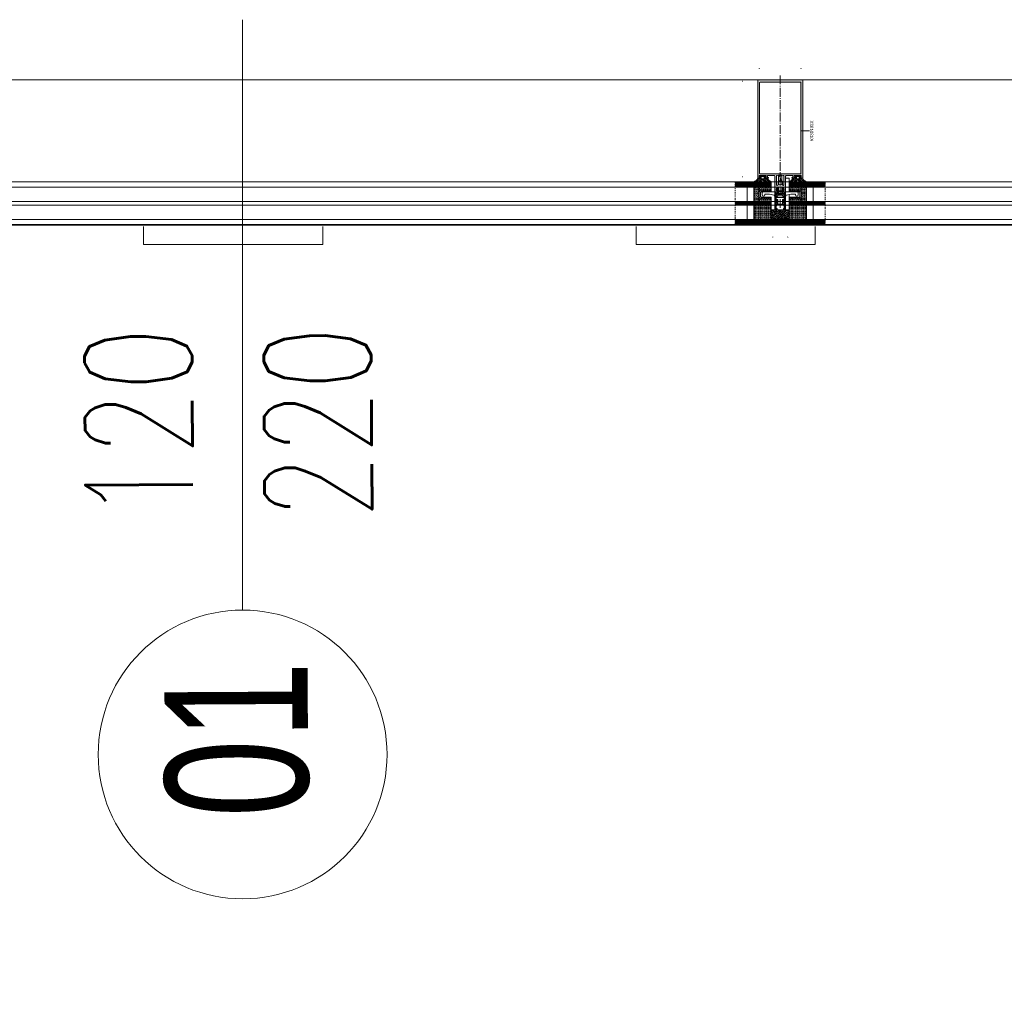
# Model space of a CAD drawing. Header units: inches. Extents: x 0 to 111471, y -105323 to 11070.
# Tile 175 of 256: x 44526 to 44636, y -27957 to -27848. Entities that reach past the tile are written whole.
import ezdxf
from ezdxf.enums import TextEntityAlignment as Align

# ---------------------------------------------------------------- set-up
doc = ezdxf.new("R2010")
doc.units = ezdxf.units.IN
doc.header["$MEASUREMENT"] = 0
for name, pattern in [('DIVIDE', [5.3, 2, -1, 0.15, -1, 0.15, -1]), ('gen3', [6.25, 4.75, -1.5]), ('GEN7', [13.75, 9.75, -1.5, 1, -1.5])]:
    doc.linetypes.add(name, pattern=pattern)
for name, color, linetype, lineweight in [('888 drzwi i okna', 4, 'Continuous', 0), ('888 opisy', 3, 'Continuous', 0), ('888 projektowane elementy', 6, 'Continuous', 13), ('888 sciany istniejące', 2, 'Continuous', 35), ('888 widok', 8, 'Continuous', 0), ('888 wymiary', 1, 'Continuous', 0), ('MB-inne', 8, 'Continuous', 9), ('MB-kreskowanie', 8, 'Continuous', 5), ('MB-opisy', 120, 'Continuous', 9), ('MB-osie', 4, 'GEN7', 5), ('MB-profile', 7, 'Continuous', 9), ('MB-szyby', 4, 'Continuous', 9), ('MB-urwania', 1, 'DIVIDE', 5), ('MB-uszczelki_tworzywa', 8, 'Continuous', 9), ('MB-wymiary', 145, 'Continuous', 9), ('Wymiary', 85, 'Continuous', 18)]:
    doc.layers.add(name, color=color, linetype=linetype, lineweight=lineweight)
doc.styles.add('ARIALCE', font='arial.ttf', dxfattribs={"width": 0.8})
doc.styles.get("Standard").update_dxf_attribs({"font": 'arial.ttf'})
doc.styles.add('TS 100_opisy', font='romans.shx', dxfattribs={"width": 0.7, "height": 16})
doc.styles.add('TS 100_wymiary', font='romans.shx', dxfattribs={"width": 0.7, "height": 16})
doc.dimstyles.new('Dim Style 100', dxfattribs={"dimtxt": 16, "dimasz": 12, "dimexe": 12, "dimexo": 2, "dimgap": 10, "dimtad": 1, "dimdec": 0, "dimzin": 9, "dimtxsty": 'TS 100_wymiary', "dimblk": 'ARCHTICK', "dimcen": 2.5, "dimdle": 12, "dimclrd": 256, "dimclrt": 2, "dimadec": 0, "dimazin": 2, "dimtfac": 1, "dimtdec": 0, "dimtix": 1, "dimtmove": 2, "dimatfit": 3, "dimfxl": 0, "dimlwd": -1, "dimarcsym": 0})
doc.dimstyles.new('MB_KDA_2.5', dxfattribs={"dimtxt": 2.5, "dimasz": 2.5, "dimexe": 1, "dimexo": 1, "dimgap": 1, "dimtad": 1, "dimdec": 1, "dimdsep": 46, "dimtxsty": 'Standard', "dimcen": 0, "dimclrd": 256, "dimclre": 256, "dimclrt": 2, "dimadec": 0, "dimazin": 2, "dimtp": 0.1, "dimtm": 0.1, "dimtfac": 0.71, "dimtdec": 1, "dimtmove": 0, "dimatfit": 3, "dimfxl": 0, "dimtzin": 0, "dimlwd": -1, "dimlwe": -1, "dimarcsym": 0})
pattern_1 = [(315, (-204.003, -193.6241), (1.3470384, -3e-16), [0.9525, -0.9525])]
pattern_2 = [(0.033944, (-4153.1781, -852.2568), (0.23784281, 0.47639099), [0, -0.47625])]
pattern_3 = [(45, (-204.003, 93.6241), (1.3470384, -2e-16), [0.9525, -0.9525])]

# ---------------------------------------------------------------- blocks, each defined once
blk = doc.blocks.new('K430492X')
at = {"layer": 'MB-kreskowanie'}
h = blk.add_hatch(color=0, dxfattribs=at)
h.paths.add_polyline_path([(-109.2, 25), (-109.5, 24.7), (-109.5, 22.5), (-109, 22), (-108.5, 22), (-108.5, 23.5), (-106.5, 23.5), (-106.5, 19.7), (-106.3, 19.5), (-106.5, 19.2), (-106.5, 15.5), (-108.5, 15.5), (-108.5, 17), (-109, 17), (-109.5, 16.5), (-109.5, 13), (-108.5, 13), (-108.5, 14), (-106.5, 14), (-106.5, 6.5), (-107, 6), (-124.2, 6), (-124.5, 5.7), (-124.5, 4), (-124, 3.5), (-123, 3.5), (-123, 4.5), (-121, 4.5), (-120.5, 4), (-120.5, 2.7), (-118.9, 0), (-120.5, -2.8), (-120.5, -4), (-121, -4.5), (-123, -4.5), (-123, -3.5), (-124, -3.5), (-124.5, -4), (-124.5, -5.7), (-124.2, -6), (-107, -6), (-106.5, -6.5), (-106.5, -14), (-108.5, -14), (-108.5, -13), (-109.5, -13), (-109.5, -16.5), (-109, -17), (-108.5, -17), (-108.5, -15.5), (-106.5, -15.5), (-106.5, -19.2), (-106.3, -19.5), (-106.5, -19.7), (-106.5, -23.5), (-108.5, -23.5), (-108.5, -22), (-109, -22), (-109.5, -22.5), (-109.5, -24.7), (-109.2, -25), (-0.5, -25, 0.413925), (0, -24.5), (0, 24.5, 0.413925), (-0.5, 25)])
h.paths.add_polyline_path([(-3, 22.9), (-2.5, 22.4), (-2.5, -22.4), (-3, -22.9), (-104, -22.9), (-104.5, -22.4), (-104.5, 22.4), (-104, 22.9)], flags=16)
h.paths.add_polyline_path([(-106.4, 3.6), (-105.5, 0), (-106.4, -3.6), (-106.9, -4), (-116.9, -4), (-117.3, -3.2), (-115.9, -0.8), (-115.9, 0.8), (-117.3, 3.2), (-116.9, 4), (-106.9, 4)], flags=16)
at = {"layer": 'MB-profile'}
blk.add_lwpolyline([(-0.5, -25), (-109.2, -25), (-109.5, -24.7), (-109.5, -22.5), (-109, -22), (-108.5, -22), (-108.5, -23.5), (-106.5, -23.5), (-106.5, -19.7), (-106.3, -19.5), (-106.5, -19.2), (-106.5, -15.5), (-108.5, -15.5), (-108.5, -17), (-109, -17), (-109.5, -16.5), (-109.5, -13), (-108.5, -13), (-108.5, -14), (-106.5, -14), (-106.5, -6.5), (-107, -6), (-124.2, -6), (-124.5, -5.7), (-124.5, -4), (-124, -3.5), (-123, -3.5), (-123, -4.5), (-121, -4.5), (-120.5, -4), (-120.5, -2.8), (-118.9, 0), (-120.5, 2.7), (-120.5, 4), (-121, 4.5), (-123, 4.5), (-123, 3.5), (-124, 3.5), (-124.5, 4), (-124.5, 5.7), (-124.2, 6), (-107, 6), (-106.5, 6.5), (-106.5, 14), (-108.5, 14), (-108.5, 13), (-109.5, 13), (-109.5, 16.5), (-109, 17), (-108.5, 17), (-108.5, 15.5), (-106.5, 15.5), (-106.5, 19.2), (-106.3, 19.5), (-106.5, 19.7), (-106.5, 23.5), (-108.5, 23.5), (-108.5, 22), (-109, 22), (-109.5, 22.5), (-109.5, 24.7), (-109.2, 25), (-0.5, 25, -0.414502), (0, 24.5), (0, -24.5, -0.414502)], format="xyb", close=True, dxfattribs=at)
for points in [[(-3, -22.9), (-104, -22.9), (-104.5, -22.4), (-104.5, 22.4), (-104, 22.9), (-3, 22.9), (-2.5, 22.4), (-2.5, -22.4)], [(-106.4, -3.6), (-106.9, -4), (-116.9, -4), (-117.3, -3.2), (-115.9, -0.8), (-115.9, 0.8), (-117.3, 3.2), (-116.9, 4), (-106.9, 4), (-106.4, 3.6), (-105.5, 0)]]:
    blk.add_lwpolyline(points, close=True, dxfattribs=at)
blk = doc.blocks.new('*D597')
at = {"layer": 'Defpoints', "color": 0, "ltscale": 0.01}
for p in [(52, -74.7), (161.5, -74.5), (52, -92)]:
    blk.add_point(p, dxfattribs=at)
at = {"layer": 'MB-wymiary'}
for p, q in [((52, -75.7), (52, -93)), ((161.5, -75.5), (161.5, -93)), ((159, -92), (54.5, -92))]:
    blk.add_line(p, q, dxfattribs=at)
at = {"layer": 'MB-wymiary', "ltscale": 0.01}
for points in [[(54.5, -91.6), (54.5, -92.4), (52, -92)], [(159, -92.4), (159, -91.6), (161.5, -92)]]:
    blk.add_solid(points, dxfattribs=at)
at = {"layer": 'MB-wymiary', "color": 2, "ltscale": 0.01, "insert": (106.8, -89.7), "char_height": 2.5, "attachment_point": 5}
blk.add_mtext('110', dxfattribs=at)
blk = doc.blocks.new('*D598')
at = {"layer": 'Defpoints', "color": 0, "ltscale": 0.01}
for p in [(147.1, -25), (173.9, -25), (147.1, -75)]:
    blk.add_point(p, dxfattribs=at)
at = {"layer": 'MB-wymiary'}
for p, q in [((148.1, -25), (174.9, -25)), ((173.9, -72.5), (173.9, -27.5)), ((148.1, -75), (174.9, -75))]:
    blk.add_line(p, q, dxfattribs=at)
at = {"layer": 'MB-wymiary', "ltscale": 0.01}
for points in [[(174.3, -27.5), (173.5, -27.5), (173.9, -25)], [(173.5, -72.5), (174.3, -72.5), (173.9, -75)]]:
    blk.add_solid(points, dxfattribs=at)
at = {"layer": 'MB-wymiary', "color": 2, "ltscale": 0.01, "insert": (171.7, -50), "char_height": 2.5, "attachment_point": 5, "rotation": 90}
blk.add_mtext('50', dxfattribs=at)
blk = doc.blocks.new('120900')
at = {"layer": 'MB-kreskowanie'}
h = blk.add_hatch(dxfattribs=at)
h.set_pattern_fill('DOTS', color=256, scale=0.3, angle=90.0339, style=0)
h.set_pattern_definition([(90.033944, (778.75693, -4206.1781), (-0.47639099, 0.23784281), [0, -0.47625])])
h.paths.add_polyline_path([(-6.2, 1.7, -0.244698), (-6, 1.8), (-5.6, 1.8, -0.117863), (-5.4, 1.8, 0.255673), (-2.6, 1.8, -0.117863), (-2.4, 1.8), (-2, 1.8, -0.244698), (-1.8, 1.7), (-1, 0.6, -0.520567), (-1.1, 0.3), (-1.5, 0.2), (-1.5, -1), (-2.5, -1), (-2.5, 0.7, 0.496188), (-2.8, 0.9, -0.136548), (-5.2, 0.9, 0.502247), (-5.5, 0.7), (-5.5, -1), (-6.5, -1), (-6.5, 0.2), (-6.9, 0.3, -0.520567), (-7, 0.6)])
h.paths.add_polyline_path([(-9.5, -1.3, -0.414214), (-9.2, -1), (-7.3, -1, -0.267949), (-7.1, -1.2, 0.767327), (-6.5, -1), (-5.5, -1), (-5.5, -1.3, 0.414214), (-5.3, -1.5), (-2.7, -1.5, 0.414214), (-2.5, -1.3), (-2.5, -1), (-1.5, -1, 0.767327), (-0.9, -1.2, -0.267949), (-0.7, -1), (1.2, -1, -0.414214), (1.5, -1.3, 0.218991), (4.8, -4.2, -0.885567), (4.5, -5, -0.160479), (1, -3.3, 0.21435), (0.2, -3), (-1.4, -3, 0.674934), (-1.6, -3.5, 0.163474), (0.2, -4.4, -1), (0.2, -5, -0.19206), (-3.5, -3.2, 0.293178), (-4, -3, 0.293178), (-4.5, -3.2, -0.19206), (-8.2, -5, -1), (-8.2, -4.4, 0.163474), (-6.4, -3.5, 0.674934), (-6.6, -3), (-8.2, -3, 0.214349), (-9, -3.3, -0.160479), (-12.5, -5, -0.885567), (-12.8, -4.2, 0.226961)])
at = {"layer": 'MB-uszczelki_tworzywa'}
for points in [[(1.5, -1.3, 0.218991), (4.8, -4.2, -0.885567), (4.5, -5, -0.160479), (1, -3.3, 0.21435), (0.2, -3), (-1.4, -3, 0.677436), (-1.6, -3.5, 0.163474), (0.2, -4.4, -1), (0.2, -5, -0.19206), (-3.5, -3.2, 0.293178), (-4, -3, 0.293178), (-4.5, -3.2, -0.19206), (-8.2, -5, -1), (-8.2, -4.4, 0.163474), (-6.4, -3.5, 0.677436), (-6.6, -3), (-8.2, -3, 0.21435), (-9, -3.3, -0.160479), (-12.5, -5, -0.885567), (-12.8, -4.2, 0.226961), (-9.5, -1.3, -0.414214), (-9.2, -1), (-7.3, -1, -0.267949), (-7.1, -1.2, 0.767327), (-6.5, -1), (-6.5, 0.2), (-6.9, 0.3, -0.520567), (-7, 0.6), (-6.2, 1.7, -0.244698), (-6, 1.8), (-5.6, 1.8, -0.117863), (-5.4, 1.8, 0.255673), (-2.6, 1.8, -0.117863), (-2.4, 1.8), (-2, 1.8, -0.244698), (-1.8, 1.7), (-1, 0.6, -0.520567), (-1.1, 0.3), (-1.5, 0.2), (-1.5, -1, 0.767327), (-0.9, -1.2, -0.267949), (-0.7, -1), (1.2, -1, -0.414214)], [(-2.5, -1.3), (-2.5, 0.7, 0.490314), (-2.7, 0.9, -0.137178), (-5.2, 0.9, 0.490314), (-5.5, 0.7), (-5.5, -1.3, 0.414214), (-5.3, -1.5), (-2.7, -1.5, 0.414214)]]:
    blk.add_lwpolyline(points, format="xyb", close=True, dxfattribs=at)
blk = doc.blocks.new('*D599')
at = {"layer": 'Defpoints', "color": 0, "ltscale": 0.01}
for p in [(2.1, -40), (-13.3, -60), (2, -60)]:
    blk.add_point(p, dxfattribs=at)
at = {"layer": 'MB-wymiary'}
for p, q in [((1.1, -40), (-14.3, -40)), ((-13.3, -42.5), (-13.3, -57.5)), ((1, -60), (-14.3, -60))]:
    blk.add_line(p, q, dxfattribs=at)
at = {"layer": 'MB-wymiary', "ltscale": 0.01}
for points in [[(-12.9, -42.5), (-13.8, -42.5), (-13.3, -40)], [(-13.8, -57.5), (-12.9, -57.5), (-13.3, -60)]]:
    blk.add_solid(points, dxfattribs=at)
at = {"layer": 'MB-wymiary', "color": 2, "ltscale": 0.01, "insert": (-15.6, -50), "char_height": 2.5, "attachment_point": 5, "rotation": 90}
blk.add_mtext('20', dxfattribs=at)
blk = doc.blocks.new('_ArchTick')
at = {"layer": 'Wymiary', "color": 0, "const_width": 0.15}
blk.add_lwpolyline([(-0.5, -0.5), (0.5, 0.5)], dxfattribs=at)
blk = doc.blocks.new('*D703')
at = {"layer": '888 wymiary', "color": 0, "lineweight": -2, "ltscale": 0.01}
for p, q in [((44490.71, -28131.52), (44490.71, -28163.52)), ((44610.71, -28131.52), (44610.71, -28163.52))]:
    blk.add_line(p, q, dxfattribs=at)
at = {"layer": '888 wymiary', "ltscale": 0.01}
blk.add_line((44478.71, -28151.52), (44622.71, -28151.52), dxfattribs=at)
at = {"layer": 'Defpoints', "color": 0}
for p in [(44490.71, -27864.86), (44610.71, -27864.86), (44610.71, -28151.52)]:
    blk.add_point(p, dxfattribs=at)
at = {"layer": '888 wymiary', "linetype": 'ByBlock', "xscale": 12, "yscale": 12, "zscale": 12, "rotation": 180}
blk.add_blockref('_ArchTick', (44490.71, -28151.52), dxfattribs=at)
at = {"layer": '888 wymiary', "linetype": 'ByBlock', "xscale": 12, "yscale": 12, "zscale": 12}
blk.add_blockref('_ArchTick', (44610.71, -28151.52), dxfattribs=at)
at = {"layer": '888 wymiary', "color": 2, "ltscale": 0.01, "insert": (44550.71, -28133.52), "char_height": 16, "attachment_point": 5, "style": 'TS 100_wymiary'}
blk.add_mtext('120', dxfattribs=at)
blk = doc.blocks.new('*D704')
at = {"layer": '888 wymiary', "color": 0, "lineweight": -2, "ltscale": 0.01}
for p, q in [((44610.71, -28131.52), (44610.71, -28163.52)), ((44730.71, -28131.52), (44730.71, -28163.52))]:
    blk.add_line(p, q, dxfattribs=at)
at = {"layer": '888 wymiary', "ltscale": 0.01}
blk.add_line((44598.71, -28151.52), (44742.71, -28151.52), dxfattribs=at)
at = {"layer": 'Defpoints', "color": 0}
for p in [(44610.71, -27864.86), (44730.71, -27864.86), (44730.71, -28151.52)]:
    blk.add_point(p, dxfattribs=at)
at = {"layer": '888 wymiary', "linetype": 'ByBlock', "xscale": 12, "yscale": 12, "zscale": 12, "rotation": 180}
blk.add_blockref('_ArchTick', (44610.71, -28151.52), dxfattribs=at)
at = {"layer": '888 wymiary', "linetype": 'ByBlock', "xscale": 12, "yscale": 12, "zscale": 12}
blk.add_blockref('_ArchTick', (44730.71, -28151.52), dxfattribs=at)
at = {"layer": '888 wymiary', "color": 2, "ltscale": 0.01, "insert": (44670.71, -28133.52), "char_height": 16, "attachment_point": 5, "style": 'TS 100_wymiary'}
blk.add_mtext('120', dxfattribs=at)
blk = doc.blocks.new('*D708')
at = {"layer": '888 wymiary', "color": 0, "lineweight": -2, "ltscale": 0.01}
for p, q in [((43418.64, -28259.85), (43418.64, -28291.85)), ((45099.62, -28259.85), (45099.62, -28291.85))]:
    blk.add_line(p, q, dxfattribs=at)
at = {"layer": '888 wymiary', "ltscale": 0.01}
blk.add_line((43406.64, -28279.85), (45111.62, -28279.85), dxfattribs=at)
at = {"layer": 'Defpoints', "color": 0}
for p in [(45099.62, -27871.92), (43418.64, -27872.28), (45099.62, -28279.85)]:
    blk.add_point(p, dxfattribs=at)
at = {"layer": '888 wymiary', "linetype": 'ByBlock', "xscale": 12, "yscale": 12, "zscale": 12, "rotation": 180}
blk.add_blockref('_ArchTick', (43418.64, -28279.85), dxfattribs=at)
at = {"layer": '888 wymiary', "linetype": 'ByBlock', "xscale": 12, "yscale": 12, "zscale": 12}
blk.add_blockref('_ArchTick', (45099.62, -28279.85), dxfattribs=at)
at = {"layer": '888 wymiary', "color": 2, "ltscale": 0.01, "insert": (44259.13, -28261.85), "char_height": 16, "attachment_point": 5, "style": 'TS 100_wymiary'}
blk.add_mtext('1681', dxfattribs=at)
blk = doc.blocks.new('*D809')
at = {"layer": '888 wymiary', "color": 0, "lineweight": -2, "ltscale": 0.01}
for p, q in [((44614.62, -28220.23), (44614.62, -28252.23)), ((44694.62, -28220.23), (44694.62, -28252.23))]:
    blk.add_line(p, q, dxfattribs=at)
at = {"layer": '888 wymiary', "ltscale": 0.01}
blk.add_line((44706.62, -28240.23), (44602.62, -28240.23), dxfattribs=at)
at = {"layer": 'Defpoints', "color": 0}
for p in [(44614.62, -27871.92), (44694.62, -27871.92), (44614.62, -28240.23)]:
    blk.add_point(p, dxfattribs=at)
at = {"layer": '888 wymiary', "linetype": 'ByBlock', "xscale": 12, "yscale": 12, "zscale": 12, "rotation": 180}
blk.add_blockref('_ArchTick', (44614.62, -28240.23), dxfattribs=at)
at = {"layer": '888 wymiary', "linetype": 'ByBlock', "xscale": 12, "yscale": 12, "zscale": 12}
blk.add_blockref('_ArchTick', (44694.62, -28240.23), dxfattribs=at)
at = {"layer": '888 wymiary', "color": 2, "ltscale": 0.01, "insert": (44654.62, -28222.23), "char_height": 16, "attachment_point": 5, "style": 'TS 100_wymiary'}
blk.add_mtext('80', dxfattribs=at)
blk = doc.blocks.new('*D810')
at = {"layer": '888 wymiary', "color": 0, "lineweight": -2, "ltscale": 0.01}
for p, q in [((44594.62, -28220.23), (44594.62, -28252.23)), ((44614.62, -28220.23), (44614.62, -28252.23))]:
    blk.add_line(p, q, dxfattribs=at)
at = {"layer": '888 wymiary', "ltscale": 0.01}
blk.add_line((44626.62, -28240.23), (44582.62, -28240.23), dxfattribs=at)
at = {"layer": 'Defpoints', "color": 0}
for p in [(44594.62, -27871.92), (44614.62, -27871.92), (44594.62, -28240.23)]:
    blk.add_point(p, dxfattribs=at)
at = {"layer": '888 wymiary', "linetype": 'ByBlock', "xscale": 12, "yscale": 12, "zscale": 12, "rotation": 180}
blk.add_blockref('_ArchTick', (44594.62, -28240.23), dxfattribs=at)
at = {"layer": '888 wymiary', "linetype": 'ByBlock', "xscale": 12, "yscale": 12, "zscale": 12}
blk.add_blockref('_ArchTick', (44614.62, -28240.23), dxfattribs=at)
at = {"layer": '888 wymiary', "color": 2, "ltscale": 0.01, "insert": (44605.8, -28222.23), "char_height": 16, "attachment_point": 5, "style": 'TS 100_wymiary'}
blk.add_mtext('20', dxfattribs=at)
blk = doc.blocks.new('*D811')
at = {"layer": '888 wymiary', "color": 0, "lineweight": -2, "ltscale": 0.01}
for p, q in [((44559.62, -28220.23), (44559.62, -28252.23)), ((44594.62, -28220.23), (44594.62, -28252.23))]:
    blk.add_line(p, q, dxfattribs=at)
at = {"layer": '888 wymiary', "ltscale": 0.01}
for p, q in [((44606.62, -28240.23), (44547.62, -28240.23)), ((44559.62, -28240.23), (44547.62, -28240.23)), ((44594.62, -28240.23), (44606.62, -28240.23))]:
    blk.add_line(p, q, dxfattribs=at)
at = {"layer": 'Defpoints', "color": 0}
for p in [(44559.62, -27871.92), (44594.62, -27871.92), (44559.62, -28240.23)]:
    blk.add_point(p, dxfattribs=at)
at = {"layer": '888 wymiary', "linetype": 'ByBlock', "xscale": 12, "yscale": 12, "zscale": 12}
blk.add_blockref('_ArchTick', (44559.62, -28240.23), dxfattribs=at)
at = {"layer": '888 wymiary', "linetype": 'ByBlock', "xscale": 12, "yscale": 12, "zscale": 12, "rotation": 180}
blk.add_blockref('_ArchTick', (44594.62, -28240.23), dxfattribs=at)
at = {"layer": '888 wymiary', "color": 2, "ltscale": 0.01, "insert": (44577.12, -28222.23), "char_height": 16, "attachment_point": 5, "style": 'TS 100_wymiary'}
blk.add_mtext('35', dxfattribs=at)
blk = doc.blocks.new('*D812')
at = {"layer": '888 wymiary', "color": 0, "lineweight": -2, "ltscale": 0.01}
for p, q in [((44539.62, -28220.23), (44539.62, -28252.23)), ((44559.62, -28220.23), (44559.62, -28252.23))]:
    blk.add_line(p, q, dxfattribs=at)
at = {"layer": '888 wymiary', "ltscale": 0.01}
blk.add_line((44571.62, -28240.23), (44527.62, -28240.23), dxfattribs=at)
at = {"layer": 'Defpoints', "color": 0}
for p in [(44539.62, -27871.92), (44559.62, -27871.92), (44539.62, -28240.23)]:
    blk.add_point(p, dxfattribs=at)
at = {"layer": '888 wymiary', "linetype": 'ByBlock', "xscale": 12, "yscale": 12, "zscale": 12, "rotation": 180}
blk.add_blockref('_ArchTick', (44539.62, -28240.23), dxfattribs=at)
at = {"layer": '888 wymiary', "linetype": 'ByBlock', "xscale": 12, "yscale": 12, "zscale": 12}
blk.add_blockref('_ArchTick', (44559.62, -28240.23), dxfattribs=at)
at = {"layer": '888 wymiary', "color": 2, "ltscale": 0.01, "insert": (44551.34, -28222.23), "char_height": 16, "attachment_point": 5, "style": 'TS 100_wymiary'}
blk.add_mtext('20', dxfattribs=at)
blk = doc.blocks.new('*D813')
at = {"layer": '888 wymiary', "color": 0, "lineweight": -2, "ltscale": 0.01}
for p, q in [((44504.62, -28220.23), (44504.62, -28252.23)), ((44539.62, -28220.23), (44539.62, -28252.23))]:
    blk.add_line(p, q, dxfattribs=at)
at = {"layer": '888 wymiary', "ltscale": 0.01}
for p, q in [((44551.62, -28240.23), (44492.62, -28240.23)), ((44504.62, -28240.23), (44492.62, -28240.23)), ((44539.62, -28240.23), (44551.62, -28240.23))]:
    blk.add_line(p, q, dxfattribs=at)
at = {"layer": 'Defpoints', "color": 0}
for p in [(44504.62, -27871.92), (44539.62, -27871.92), (44504.62, -28240.23)]:
    blk.add_point(p, dxfattribs=at)
at = {"layer": '888 wymiary', "linetype": 'ByBlock', "xscale": 12, "yscale": 12, "zscale": 12}
blk.add_blockref('_ArchTick', (44504.62, -28240.23), dxfattribs=at)
at = {"layer": '888 wymiary', "linetype": 'ByBlock', "xscale": 12, "yscale": 12, "zscale": 12, "rotation": 180}
blk.add_blockref('_ArchTick', (44539.62, -28240.23), dxfattribs=at)
at = {"layer": '888 wymiary', "color": 2, "ltscale": 0.01, "insert": (44522.12, -28222.23), "char_height": 16, "attachment_point": 5, "style": 'TS 100_wymiary'}
blk.add_mtext('35', dxfattribs=at)
blk = doc.blocks.new('G$C0AADE25E')
at = {"layer": 'MB-kreskowanie'}
h = blk.add_hatch(dxfattribs=at)
h.set_pattern_fill('DASH', color=256, scale=0.3, angle=315, style=0)
h.set_pattern_definition([(135, (-89.4117, -467.5632), (-3e-17, 1.3470384), [0.9525, -0.9525])])
h.paths.add_polyline_path([(22, -20.8), (6, -20.8), (6, -40), (22, -40)])
h = blk.add_hatch(dxfattribs=at)
h.set_pattern_fill('DASH', color=256, scale=0.3, angle=315, style=0)
h.set_pattern_definition(pattern_1)
h.paths.add_polyline_path([(26, -20.8), (26, -26.8), (42, -26.8), (42, -20.8)])
h = blk.add_hatch(dxfattribs=at)
h.set_pattern_fill('DOTS', color=256, scale=0.3, angle=0.0339, style=0)
h.set_pattern_definition(pattern_2)
h.paths.add_polyline_path([(54.7, -32.7, 0.244698), (54.8, -32.5), (54.8, -32.1, 0.117863), (54.8, -31.9, -0.255673), (54.8, -29.1, 0.117863), (54.8, -28.9), (54.8, -28.5, 0.244698), (54.7, -28.3), (53.6, -27.5, 0.520567), (53.3, -27.6), (53.2, -28), (52, -28), (52, -29), (53.7, -29, -0.496188), (53.9, -29.3, 0.136548), (53.9, -31.7, -0.502247), (53.7, -32), (52, -32), (52, -33), (53.2, -33), (53.3, -33.4, 0.520567), (53.6, -33.5)])
h.paths.add_polyline_path([(51.7, -36, 0.414214), (52, -35.7), (52, -33.8, 0.267949), (51.8, -33.6, -0.767327), (52, -33), (52, -32), (51.7, -32, -0.414214), (51.5, -31.8), (51.5, -29.2, -0.414214), (51.7, -29), (52, -29), (52, -28, -0.767327), (51.8, -27.4, 0.267949), (52, -27.2), (52, -25.3, 0.414214), (51.7, -25, -0.218991), (48.8, -21.7, 0.885567), (48, -22, 0.160479), (49.7, -25.5, -0.21435), (50, -26.3), (50, -27.9, -0.674934), (49.5, -28.1, -0.163474), (48.6, -26.3, 1), (48, -26.3, 0.19206), (49.8, -30, -0.293178), (50, -30.5, -0.293178), (49.8, -31, 0.19206), (48, -34.7, 1), (48.6, -34.7, -0.163474), (49.5, -32.9, -0.674934), (50, -33.1), (50, -34.7, -0.214349), (49.7, -35.5, 0.160479), (48, -39, 0.885567), (48.8, -39.3, -0.226961)])
h = blk.add_hatch(dxfattribs=at)
h.set_pattern_fill('DASH', color=256, scale=0.3, angle=315, style=0)
h.set_pattern_definition(pattern_1)
h.paths.add_polyline_path([(38.2, -40), (40, -40), (42, -40), (42, -26.8), (36.2, -26.8, -0.414214), (38.2, -28.8)])
h.paths.add_polyline_path([(26, -40), (29.8, -40), (29.8, -28.8, -0.414214), (31.8, -26.8), (26, -26.8)])
h = blk.add_hatch(dxfattribs=at)
h.set_pattern_fill('HEX', color=256, scale=0.2, angle=135, style=0)
h.set_pattern_definition([(135, (-103.4117, 367.5632), (-0.7777128, -0.7777128), [0.635, -1.27]), (255, (-103.4117, 367.5632), (1.0623755, -0.2846626), [0.635, -1.27]), (195, (-103.8607, 368.0122), (0.2846626, -1.0623755), [0.635, -1.27])])
h.paths.add_polyline_path([(7, -60), (17, -60), (17, -40), (7, -40)])
h = blk.add_hatch(dxfattribs=at)
h.set_pattern_fill('_U', color=256, angle=315, style=0, double=1, pattern_type=0)
h.set_pattern_definition([(315, (-2146.2895, 2427.8375), (0.70710678, 0.70710678), []), (45, (-2146.2895, 2427.8375), (-0.70710678, 0.70710678), [])])
h.paths.add_polyline_path([(23.5, -52.6), (23.2, -52.3), (23.2, -47.7), (23.5, -47.4), (25, -47.4), (28.4, -47.4), (28.4, -46.8), (28.2, -46.4), (27.4, -45.9), (26.9, -46.7), (25, -46.7), (23.5, -46.7), (23.2, -46.1), (23.2, -45.7), (23.4, -45.4), (25, -45), (25, -44), (17, -44), (17, -46), (17.5, -46.5), (18.4, -46.5), (18.4, -45.5), (21.3, -45.5), (22.2, -46.5), (22.2, -49.1), (22.7, -50), (22.2, -50.9), (22.2, -53.5), (21.3, -54.5), (18.4, -54.5), (18.4, -53.5), (17.5, -53.5), (17, -54), (17, -56), (25, -56), (25, -55), (23.4, -54.6), (23.2, -54.3), (23.2, -53.8), (23.5, -53.3), (25, -53.3), (26.9, -53.3), (27.4, -54), (28.2, -53.6), (28.4, -53.2), (28.4, -52.5), (25, -52.6)])
h = blk.add_hatch(dxfattribs=at)
h.set_pattern_fill('_U', color=256, angle=315, style=0, double=1, pattern_type=0)
h.set_pattern_definition([(315, (-2134.2895, 2427.8375), (0.70710678, 0.70710678), []), (45, (-2134.2895, 2427.8375), (-0.70710678, 0.70710678), [])])
h.paths.add_polyline_path([(35.5, -52.6), (35.2, -52.3), (35.2, -47.7), (35.5, -47.4), (37, -47.4), (40.4, -47.4), (40.4, -46.8), (40.2, -46.4), (39.4, -45.9), (38.9, -46.7), (37, -46.7), (35.5, -46.7), (35.2, -46.1), (35.2, -45.7), (35.4, -45.4), (37, -45), (37, -44), (25, -44), (25, -46), (25.5, -46.5), (26.4, -46.5), (26.4, -45.5), (33.3, -45.5), (34.2, -46.5), (34.2, -49.1), (34.7, -50), (34.2, -50.9), (34.2, -53.5), (33.3, -54.5), (26.4, -54.5), (26.4, -53.5), (25.5, -53.5), (25, -54), (25, -56), (37, -56), (37, -55), (35.4, -54.6), (35.2, -54.3), (35.2, -53.8), (35.5, -53.3), (37, -53.3), (38.9, -53.3), (39.4, -54), (40.2, -53.6), (40.4, -53.2), (40.4, -52.5), (37, -52.6)])
h = blk.add_hatch(dxfattribs=at)
h.set_pattern_fill('DASH', color=256, scale=0.3, angle=225, style=0)
h.set_pattern_definition([(225, (-89.4117, 367.5632), (-6e-16, -1.3470384), [0.9525, -0.9525])])
h.paths.add_polyline_path([(6, -60), (6, -79.2), (22, -79.2), (22, -60)])
h = blk.add_hatch(dxfattribs=at)
h.set_pattern_fill('DASH', color=256, scale=0.3, angle=225, style=0)
h.set_pattern_definition(pattern_3)
h.paths.add_polyline_path([(38.2, -71.2, -0.414214), (36.2, -73.2), (42, -73.2), (42, -60), (40, -60), (38.2, -60)])
h.paths.add_polyline_path([(26, -73.2), (31.8, -73.2, -0.414214), (29.8, -71.2), (29.8, -60), (26, -60)])
h = blk.add_hatch(dxfattribs=at)
h.set_pattern_fill('DOTS', color=256, scale=0.3, angle=0.0339, style=0)
h.set_pattern_definition(pattern_2)
h.paths.add_polyline_path([(54.7, -67.3, -0.244698), (54.8, -67.5), (54.8, -67.9, -0.117863), (54.8, -68.1, 0.255673), (54.8, -70.9, -0.117863), (54.8, -71.1), (54.8, -71.5, -0.244698), (54.7, -71.7), (53.6, -72.5, -0.520567), (53.3, -72.4), (53.2, -72), (52, -72), (52, -71), (53.7, -71, 0.496188), (53.9, -70.7, -0.136548), (53.9, -68.3, 0.502247), (53.7, -68), (52, -68), (52, -67), (53.2, -67), (53.3, -66.6, -0.520567), (53.6, -66.5)])
h.paths.add_polyline_path([(51.7, -64, -0.414214), (52, -64.3), (52, -66.2, -0.267949), (51.8, -66.4, 0.767327), (52, -67), (52, -68), (51.7, -68, 0.414214), (51.5, -68.2), (51.5, -70.8, 0.414214), (51.7, -71), (52, -71), (52, -72, 0.767327), (51.8, -72.6, -0.267949), (52, -72.8), (52, -74.7, -0.414214), (51.7, -75, 0.218991), (48.8, -78.3, -0.885567), (48, -78, -0.160479), (49.7, -74.5, 0.21435), (50, -73.7), (50, -72.1, 0.674934), (49.5, -71.9, 0.163474), (48.6, -73.7, -1), (48, -73.7, -0.19206), (49.8, -70, 0.293178), (50, -69.5, 0.293178), (49.8, -69, -0.19206), (48, -65.3, -1), (48.6, -65.3, 0.163474), (49.5, -67.1, 0.674934), (50, -66.9), (50, -65.3, 0.214349), (49.7, -64.5, -0.160479), (48, -61, -0.885567), (48.8, -60.7, 0.226961)])
h = blk.add_hatch(dxfattribs=at)
h.set_pattern_fill('DASH', color=256, scale=0.3, angle=225, style=0)
h.set_pattern_definition(pattern_3)
h.paths.add_polyline_path([(42, -79.2), (42, -73.2), (26, -73.2), (26, -79.2)])
at = {"layer": 'MB-inne'}
for p, q in [((30.5, -45.7), (30.5, -54.3)), ((31, -45.7), (31, -54.3)), ((33.3, -47.7), (31.4, -45.8)), ((33.3, -52.3), (31.4, -54.2)), ((33.2, -47.6), (33.2, -52.4))]:
    blk.add_line(p, q, dxfattribs=at)
at = {"layer": 'MB-inne', "linetype": 'Continuous'}
for p, q in [((35.5, -48.1), (37.5, -48.1)), ((35.5, -51.9), (37.5, -51.9)), ((37.5, -48.1), (38, -47.6)), ((37.5, -48.1), (41.5, -48.1)), ((37.5, -51.9), (37.5, -48.1)), ((37.5, -51.9), (38, -52.4)), ((37.5, -51.9), (41.5, -51.9)), ((38, -52.4), (38, -47.6)), ((38, -47.6), (41.2, -47.6)), ((38, -52.4), (41.2, -52.4)), ((44.7, -47.6), (48.6, -47.6)), ((44.7, -52.4), (48.6, -52.4)), ((45, -48.1), (49.1, -48.1)), ((45, -51.9), (49.1, -51.9)), ((48.6, -52.4), (48.6, -47.6)), ((49.1, -48.1), (48.6, -47.6)), ((49.1, -51.9), (48.6, -52.4)), ((49.1, -48.1), (54.5, -48.1)), ((49.1, -51.9), (49.1, -48.1)), ((49.1, -48.8), (54.1, -50.3)), ((49.1, -51.9), (54.5, -51.9)), ((55.5, -49.8), (54.5, -48.1)), ((55.5, -50.2), (54.5, -51.9)), ((55.5, -50.2), (54.9, -50.5)), ((55.5, -49.8), (55.5, -50.2))]:
    blk.add_line(p, q, dxfattribs=at)
at = {"layer": 'MB-inne', "linetype": 'gen3'}
for p in [(49.1, -48.3), (55.5, -50.2)]:
    blk.add_line(p, (54.3, -48.3), dxfattribs=at)
at = {"layer": 'MB-inne'}
for points in [[(31, -45.7), (31, -49.5, 0.198912)], [(35.6, -52.6, -0.132252), (35.5, -52.3), (35.5, -47.7, -0.132253), (35.6, -47.4)]]:
    blk.add_lwpolyline(points, format="xyb", dxfattribs=at)
at = {"layer": 'MB-inne', "linetype": 'Continuous', "extrusion": (-1.83691e-16, -2.22045e-16, -1)}
blk.add_arc((-54.7, -49), 1.46, 260, 294.7886, dxfattribs=at)
at = {"layer": 'MB-inne', "linetype": 'Continuous'}
blk.add_arc((56.2, -51.2), 1.83, 155.1869, 202.5202, dxfattribs=at)
at = {"layer": 'MB-kreskowanie'}
for p, q in [((1, 0), (1, -40)), ((2, 0), (2, -40)), ((3, 0), (3, -40)), ((4, 0), (4, -40)), ((5, 0), (5, -40)), ((23, 0), (23, -40)), ((24, 0), (24, -40)), ((25, 0), (25, -40)), ((43, 0), (43, -40)), ((44, 0), (44, -40)), ((45, 0), (45, -40)), ((46, 0), (46, -40)), ((47, 0), (47, -40)), ((1, -100), (1, -60)), ((2, -100), (2, -60)), ((3, -100), (3, -60)), ((4, -100), (4, -60)), ((5, -100), (5, -60)), ((23, -100), (23, -60)), ((24, -100), (24, -60)), ((25, -100), (25, -60)), ((43, -100), (43, -60)), ((44, -100), (44, -60)), ((45, -100), (45, -60)), ((46, -100), (46, -60)), ((47, -100), (47, -60))]:
    blk.add_line(p, q, dxfattribs=at)
for centre, start, end in [((-120.7, -50), 354.7949, 5.2051), ((-119.7, -50), 355.2692, 4.7308), ((-118.7, -50), 355.2692, 4.7308), ((-117.7, -50), 355.2692, 4.7308), ((-116.7, -50), 355.2692, 4.7308), ((-115.7, -50), 355.2692, 4.7308), ((-114.7, -50), 355.2692, 4.7308)]:
    blk.add_arc(centre, 121.2, start, end, dxfattribs=at)
at = {"layer": 'MB-osie'}
blk.add_line((166.3, -50), (17.8, -50), dxfattribs=at)
at = {"layer": 'MB-profile'}
for points in [[(30.5, -40), (30, -40, -0.414214), (29.8, -39.8), (29.8, -28.8, -0.414214), (31.8, -26.8), (36.2, -26.8, -0.414214), (38.2, -28.8), (38.2, -39.8, -0.414214), (38, -40), (37.5, -40, -0.414214), (37, -39.5), (37, -29, 0.414214), (36, -28), (34.4, -28, 0.198912), (34.2, -28.1), (34.1, -28.1, -0.414214), (33.9, -28.1), (33.8, -28.1, 0.198912), (33.6, -28), (32, -28, 0.414214), (31, -29), (31, -39.5, -0.414214)], [(35.5, -30, -0.414214), (37, -31.5), (37, -46.4), (37.1, -46.6), (37.4, -46.7), (37.5, -46.9), (37.5, -47), (37.3, -47.2), (36, -47.2), (35.5, -47.7), (35.5, -48.1), (35.5, -51.9), (35.5, -52.3), (36, -52.8), (37.3, -52.8), (37.5, -53), (37.5, -53.1), (37.4, -53.3), (37.1, -53.4), (37, -53.6), (37, -68.5, -0.414214), (35.5, -70), (33.5, -70, -1), (33.5, -67), (34, -67), (34.3, -66.7), (34.3, -62.2), (34.3, -61.8), (33.1, -56.8), (32.1, -56), (31.5, -56), (31, -55.5), (31, -50.5), (31.1, -50.3), (31.2, -50.2), (31.2, -49.8), (31.1, -49.7), (31, -49.5), (31, -44.5), (31.5, -44), (32.1, -44), (33.1, -43.2), (34.3, -38.2), (34.3, -37.8), (34.3, -33.3), (34, -33), (33.5, -33, -1), (33.5, -30)], [(30.5, -60), (30, -60, 0.414214), (29.8, -60.2), (29.8, -71.2, 0.414214), (31.8, -73.2), (36.2, -73.2, 0.414214), (38.2, -71.2), (38.2, -60.2, 0.414214), (38, -60), (37.5, -60, 0.414214), (37, -60.5), (37, -71, -0.414214), (36, -72), (34.4, -72, -0.198912), (34.2, -71.9), (34.1, -71.9, 0.414214), (33.9, -71.9), (33.8, -71.9, -0.198912), (33.6, -72), (32, -72, -0.414214), (31, -71), (31, -60.5, 0.414214)]]:
    blk.add_lwpolyline(points, format="xyb", close=True, dxfattribs=at)
for points in [[(106.2, -75), (52.3, -75), (52, -74.7), (52, -72.5), (52.5, -72), (53, -72), (53, -73.5), (55, -73.5), (55, -69.7), (55.3, -69.5), (55, -69.2), (55, -65.5), (53, -65.5), (53, -67), (52.5, -67), (52, -66.5), (52, -63), (53, -63), (53, -64), (55, -64), (55, -56.5), (54.5, -56), (37.3, -56), (37, -55.7), (37, -54), (37.5, -53.5), (38.5, -53.5), (38.5, -54.5), (40.5, -54.5), (41, -54), (41, -52.8), (42.6, -50), (41, -47.2), (41, -46), (40.5, -45.5), (38.5, -45.5), (38.5, -46.5), (37.5, -46.5), (37, -46), (37, -44.3), (37.3, -44), (54.5, -44), (55, -43.5), (55, -36), (53, -36), (53, -37), (52, -37), (52, -33.5), (52.5, -33), (53, -33), (53, -34.5), (55, -34.5), (55, -30.8), (55.3, -30.5), (55, -30.3), (55, -26.5), (53, -26.5), (53, -28), (52.5, -28), (52, -27.5), (52, -25.3), (52.3, -25), (106.2, -25)], [(106.2, -72.9), (57.5, -72.9), (57, -72.4), (57, -27.6), (57.5, -27.1), (106.2, -27.1)]]:
    blk.add_lwpolyline(points, dxfattribs=at)
blk.add_lwpolyline([(55.1, -53.6), (54.6, -54), (44.6, -54), (44.2, -53.2), (45.6, -50.8), (45.6, -49.2), (44.2, -46.8), (44.6, -46), (54.6, -46), (55.1, -46.4), (56, -50)], close=True, dxfattribs=at)
at = {"layer": 'MB-szyby'}
for p, q in [((0, 0), (0, -39)), ((6, -40), (6, 0)), ((22, 0), (22, -40)), ((26, -40), (26, 0)), ((42, -40), (42, 0)), ((48, 0), (48, -39)), ((26, -20.8), (26, -40)), ((0, -39), (1, -40)), ((1, -40), (6, -40)), ((22, -40), (26, -40)), ((26, -40), (30, -40)), ((38, -40), (40, -40)), ((42, -40), (40, -40)), ((47, -40), (42, -40)), ((48, -39), (47, -40)), ((0, -61), (1, -60)), ((0, -100), (0, -61)), ((1, -60), (6, -60)), ((6, -60), (6, -100)), ((22, -100), (22, -60)), ((22, -60), (26, -60)), ((26, -79.2), (26, -60)), ((26, -60), (30, -60)), ((26, -60), (26, -100)), ((38, -60), (40, -60)), ((42, -60), (40, -60)), ((47, -60), (42, -60)), ((42, -60), (42, -100)), ((48, -61), (47, -60)), ((48, -100), (48, -61))]:
    blk.add_line(p, q, dxfattribs=at)
at = {"layer": 'MB-urwania'}
for p, q in [((48, 0), (0, 0)), ((0, -100), (48, -100))]:
    blk.add_line(p, q, dxfattribs=at)
at = {"layer": 'MB-uszczelki_tworzywa'}
for p, q in [((42, -26.8), (26, -26.8)), ((42, -73.2), (26, -73.2))]:
    blk.add_line(p, q, dxfattribs=at)
for points in [[(6, -20.8), (6, -13.3), (22, -13.3), (22, -20.8)], [(22, -40), (22, -20.8), (6, -20.8), (6, -40)], [(26, -20.8), (26, -13.3), (42, -13.3), (42, -20.8)], [(7, -40), (7, -60), (17, -60), (17, -40)], [(25, -47.4), (23.5, -47.4), (23.2, -47.7), (23.2, -52.3), (23.5, -52.6), (25, -52.6), (28.4, -52.5), (28.4, -53.2), (28.2, -53.6), (27.4, -54), (26.9, -53.3), (25, -53.3), (23.5, -53.3), (23.2, -53.8), (23.2, -54.3), (23.4, -54.6), (25, -55), (25, -56), (17, -56), (17, -54), (17.5, -53.5), (18.4, -53.5), (18.4, -54.5), (21.3, -54.5), (22.2, -53.5), (22.2, -50.9), (22.7, -50), (22.7, -50), (22.7, -50), (22.2, -49.1), (22.2, -46.5), (21.3, -45.5), (18.4, -45.5), (18.4, -46.5), (17.5, -46.5), (17, -46), (17, -44), (25, -44), (25, -45), (23.4, -45.4), (23.2, -45.7), (23.2, -46.1), (23.5, -46.7), (25, -46.7), (26.9, -46.7), (27.4, -45.9), (28.2, -46.4), (28.4, -46.8), (28.4, -47.4)], [(37, -47.4), (35.5, -47.4), (35.2, -47.7), (35.2, -52.3), (35.5, -52.6), (37, -52.6), (40.4, -52.5), (40.4, -53.2), (40.2, -53.6), (39.4, -54), (38.9, -53.3), (37, -53.3), (35.5, -53.3), (35.2, -53.8), (35.2, -54.3), (35.4, -54.6), (37, -55), (37, -56), (25, -56), (25, -54), (25.5, -53.5), (26.4, -53.5), (26.4, -54.5), (33.3, -54.5), (34.2, -53.5), (34.2, -50.9), (34.7, -50), (34.7, -50), (34.7, -50), (34.2, -49.1), (34.2, -46.5), (33.3, -45.5), (26.4, -45.5), (26.4, -46.5), (25.5, -46.5), (25, -46), (25, -44), (37, -44), (37, -45), (35.4, -45.4), (35.2, -45.7), (35.2, -46.1), (35.5, -46.7), (37, -46.7), (38.9, -46.7), (39.4, -45.9), (40.2, -46.4), (40.4, -46.8), (40.4, -47.4)], [(22, -60), (22, -79.2), (6, -79.2), (6, -60)], [(6, -79.2), (6, -86.7), (22, -86.7), (22, -79.2)], [(26, -79.2), (26, -86.7), (42, -86.7), (42, -79.2)]]:
    blk.add_lwpolyline(points, close=True, dxfattribs=at)
for points in [[(51.7, -25, -0.218991), (48.8, -21.7, 0.885567), (48, -22, 0.160479), (49.7, -25.5, -0.21435), (50, -26.3), (50, -27.9, -0.677436), (49.5, -28.1, -0.163474), (48.6, -26.3, 1), (48, -26.3, 0.19206), (49.8, -30, -0.293178), (50, -30.5, -0.293178), (49.8, -31, 0.19206), (48, -34.7, 1), (48.6, -34.7, -0.163474), (49.5, -32.9, -0.677436), (50, -33.1), (50, -34.7, -0.21435), (49.7, -35.5, 0.160479), (48, -39, 0.885567), (48.8, -39.3, -0.226961), (51.7, -36, 0.414214), (52, -35.7), (52, -33.8, 0.267949), (51.8, -33.6, -0.767327), (52, -33), (53.2, -33), (53.3, -33.4, 0.520567), (53.6, -33.5), (54.7, -32.7, 0.244698), (54.8, -32.5), (54.8, -32.1, 0.117863), (54.8, -31.9, -0.255673), (54.8, -29.1, 0.117863), (54.8, -28.9), (54.8, -28.5, 0.244698), (54.7, -28.3), (53.6, -27.5, 0.520567), (53.3, -27.6), (53.2, -28), (52, -28, -0.767327), (51.8, -27.4, 0.267949), (52, -27.2), (52, -25.3, 0.414214)], [(51.7, -29), (53.7, -29, -0.490314), (53.9, -29.2, 0.137178), (53.9, -31.8, -0.490314), (53.7, -32), (51.7, -32, -0.414214), (51.5, -31.8), (51.5, -29.2, -0.414214)], [(51.7, -75, 0.218991), (48.8, -78.3, -0.885567), (48, -78, -0.160479), (49.7, -74.5, 0.21435), (50, -73.7), (50, -72.1, 0.677436), (49.5, -71.9, 0.163474), (48.6, -73.7, -1), (48, -73.7, -0.19206), (49.8, -70, 0.293178), (50, -69.5, 0.293178), (49.8, -69, -0.19206), (48, -65.3, -1), (48.6, -65.3, 0.163474), (49.5, -67.1, 0.677436), (50, -66.9), (50, -65.3, 0.21435), (49.7, -64.5, -0.160479), (48, -61, -0.885567), (48.8, -60.7, 0.226961), (51.7, -64, -0.414214), (52, -64.3), (52, -66.2, -0.267949), (51.8, -66.4, 0.767327), (52, -67), (53.2, -67), (53.3, -66.6, -0.520567), (53.6, -66.5), (54.7, -67.3, -0.244698), (54.8, -67.5), (54.8, -67.9, -0.117863), (54.8, -68.1, 0.255673), (54.8, -70.9, -0.117863), (54.8, -71.1), (54.8, -71.5, -0.244698), (54.7, -71.7), (53.6, -72.5, -0.520567), (53.3, -72.4), (53.2, -72), (52, -72, 0.767327), (51.8, -72.6, -0.267949), (52, -72.8), (52, -74.7, -0.414214)], [(51.7, -71), (53.7, -71, 0.490314), (53.9, -70.8, -0.137178), (53.9, -68.2, 0.490314), (53.7, -68), (51.7, -68, 0.414214), (51.5, -68.2), (51.5, -70.8, 0.414214)]]:
    blk.add_lwpolyline(points, format="xyb", close=True, dxfattribs=at)
for points in [[(33.6, -40), (17, -40)], [(37, -44), (52, -44), (52, -40), (37, -40)], [(17, -44), (32.1, -44)]]:
    blk.add_lwpolyline(points, dxfattribs=at)
blk.add_lwpolyline([(38.5, -46.4), (38.7, -46.4), (38.9, -46.2, -0.391131), (39.1, -46.1), (39.9, -46.4, -0.291473), (40.2, -46.9), (40.2, -47.1, -0.414214), (39.9, -47.4), (35.3, -47.4, 0.414214), (35, -47.7), (35, -52.3, 0.414214), (35.3, -52.6), (39.9, -52.6, -0.414214), (40.2, -52.9), (40.2, -53.1, -0.291473), (39.9, -53.6), (39.1, -53.9, -0.391131), (38.9, -53.8), (38.7, -53.6), (38.5, -53.6)], format="xyb", dxfattribs=at)
at = {"layer": 'MB-wymiary'}
blk.add_line((104.9, -17.6), (104.9, -26.3), dxfattribs=at)
at = {"xscale": -1, "rotation": 270}
blk.add_blockref('120900', (53, -26.5), dxfattribs=at)
at = {"linetype": 'ByBlock'}
blk.add_blockref('K430492X', (161.5, -50), dxfattribs=at)
at = {"rotation": 270}
blk.add_blockref('120900', (53, -73.5), dxfattribs=at)
at = {"layer": 'MB-opisy', "style": 'ARIALCE'}
blk.add_text('K430492X', height=3.5, dxfattribs=at).set_placement((93.4, -15), align=Align.MIDDLE_LEFT)
at = {"layer": 'MB-wymiary'}
for base, p1, p2, picture, middle in [((173.9, -25), (147.1, -75), (147.1, -25), '*D598', (171.7, -50)), ((-13.3, -60), (2.1, -40), (2, -60), '*D599', (-15.6, -50))]:
    dim = blk.add_linear_dim(base=base, p1=p1, p2=p2, angle=90, dimstyle='MB_KDA_2.5', override={"dimdec": 0}, dxfattribs=at)
    dim.commit()
    dim.dimension.update_dxf_attribs({"geometry": picture, "text_midpoint": middle})
dim = blk.add_linear_dim(base=(52.0000229, -92.0168263), p1=(161.5000229, -74.500204), p2=(52.0000229, -74.700204), dimstyle='MB_KDA_2.5', override={"dimdec": 0}, dxfattribs=at)
dim.commit()
dim.dimension.update_dxf_attribs({"geometry": '*D597', "text_midpoint": (106.7500229, -89.7403938)})

msp = doc.modelspace()

# ---------------------------------------------------------------- linework, layer by layer
at = {"layer": '888 drzwi i okna', "ltscale": 0.01}
for points in [[(44550.675, -27913.601), (44550.675, -27847.636)], [(45085.688, -27866.351), (43418.064, -27866.351)], [(45085.688, -27865.748), (43418.113, -27865.748)], [(45085.688, -27867.958), (43418.064, -27867.958)], [(45085.688, -27868.36), (43418.064, -27868.36)], [(45085.688, -27870.57), (43415.613, -27870.568), (43378.841, -28047.385)], [(45085.688, -27869.968), (43418.064, -27869.968)]]:
    msp.add_lwpolyline(points, dxfattribs=at)
msp.add_circle((44550.675, -27929.729), 16.128, dxfattribs=at)
at = {"layer": '888 projektowane elementy', "ltscale": 0.01}
for points in [[(44559.62, -27870.755), (44559.62, -27872.755), (44539.62, -27872.755), (44539.62, -27870.755)], [(44614.62, -27870.755), (44614.62, -27872.755), (44594.62, -27872.755), (44594.62, -27870.755)]]:
    msp.add_lwpolyline(points, dxfattribs=at)
at = {"layer": '888 sciany istniejące', "ltscale": 0.01}
msp.add_lwpolyline([(43379.99, -28060.696), (43419.53, -27870.57), (45099.62, -27870.57)], dxfattribs=at)
at = {"layer": '888 widok', "ltscale": 0.01}
msp.add_lwpolyline([(43360.623, -28057.12), (43403.02, -27854.361), (45098.656, -27854.361)], dxfattribs=at)

# ---------------------------------------------------------------- block references
at = {"layer": '888 sciany istniejące', "ltscale": 0.01, "xscale": -0.1004566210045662, "yscale": 0.1004566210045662, "zscale": 0.1004566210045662, "rotation": 270.0000000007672}
msp.add_blockref('G$C0AADE25E', (44615.734, -27870.585), dxfattribs=at)

# ---------------------------------------------------------------- texts
at = {"layer": '888 opisy', "width": 780.26004, "attachment_point": 1, "rotation": 90.31602, "style": 'TS 100_opisy'}
for s, insert, char_height in [('120 \\P220', (44533.128, -27903.6), 12), ('{\\fArial|b0|i0|c238|p34;01}', (44542.022, -27936.803), 16)]:
    msp.add_mtext(s, dxfattribs=dict(at, insert=insert, char_height=char_height))

# ---------------------------------------------------------------- dimensions: what is measured, and where the dimension line sits
at = {"layer": '888 wymiary', "ltscale": 0.01}
for base, p1, p2, picture, middle in [((44610.711, -28151.521), (44490.711, -27864.859), (44610.711, -27864.859), '*D703', (44550.711, -28133.521)), ((44730.711, -28151.521), (44610.711, -27864.859), (44730.711, -27864.859), '*D704', (44670.711, -28133.521)), ((45099.62, -28279.854), (43418.644, -27872.277), (45099.62, -27871.925), '*D708', (44259.132, -28261.854)), ((44504.62, -28240.234), (44539.62, -27871.925), (44504.62, -27871.925), '*D813', (44522.12, -28222.234)), ((44559.62, -28240.234), (44594.62, -27871.925), (44559.62, -27871.925), '*D811', (44577.12, -28222.234)), ((44614.62, -28240.234), (44694.62, -27871.925), (44614.62, -27871.925), '*D809', (44654.62, -28222.234))]:
    dim = msp.add_linear_dim(base=base, p1=p1, p2=p2, dimstyle='Dim Style 100', dxfattribs=at)
    dim.commit()
    dim.dimension.update_dxf_attribs({"geometry": picture, "text_midpoint": middle})
for base, p1, p2, picture, middle in [((44539.62, -28240.234), (44559.62, -27871.925), (44539.62, -27871.925), '*D812', (44551.337, -28222.234)), ((44594.62, -28240.234), (44614.62, -27871.925), (44594.62, -27871.925), '*D810', (44605.804, -28222.234))]:
    dim = msp.add_linear_dim(base=base, p1=p1, p2=p2, dimstyle='Dim Style 100', dxfattribs=at)
    dim.commit()
    dim.dimension.update_dxf_attribs({"geometry": picture, "text_midpoint": middle, "dimtype": 160})

doc.saveas('drawing.dxf')
